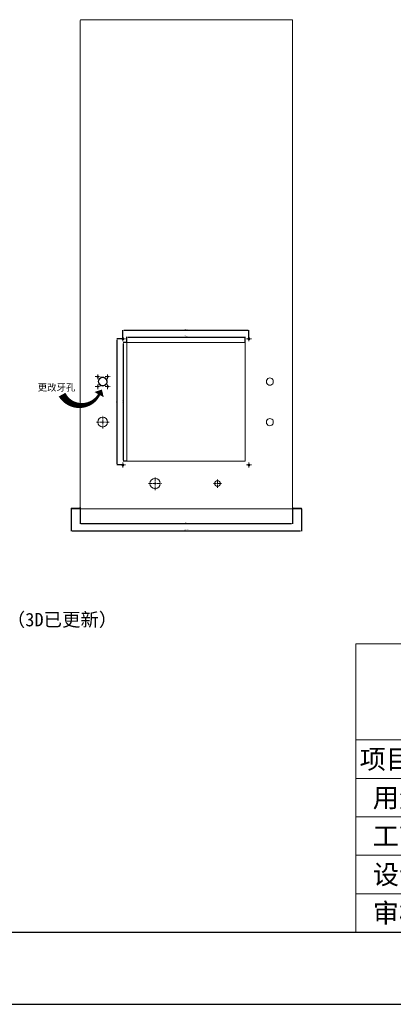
# Model space of a CAD drawing. Header units: millimetres. Extents: x 7284 to 21933, y -3393 to -31.
# Tile 11 of 57: x 9531 to 10361, y -3393 to -1206. Entities that reach past the tile are written whole.
import ezdxf
from ezdxf.enums import TextEntityAlignment as Align

# ---------------------------------------------------------------- set-up
doc = ezdxf.new("R2010")
doc.units = ezdxf.units.MM
doc.header["$PDSIZE"] = -1
doc.linetypes.add('CENTER', pattern=[10.16, 6.35, -1.27, 1.27, -1.27])
doc.linetypes.add('HIDDEN', pattern=[1.905, 1.27, -0.635])
for name, color, linetype in [('1', 7, 'Continuous'), ('60', 7, 'Continuous'), ('细实线层', 7, 'Continuous')]:
    doc.layers.add(name, color=color, linetype=linetype)
for name, color, linetype, lineweight in [('dim', 84, 'Continuous', 9), ('fromat', 7, 'Continuous', 13), ('screw', 33, 'Continuous', 13), ('粗实线层', 7, 'Continuous', 25)]:
    doc.layers.add(name, color=color, linetype=linetype, lineweight=lineweight)
doc.styles.get("Standard").update_dxf_attribs({"font": 'SimSun.ttf'})
doc.styles.add('TXT', font='txt.shx', dxfattribs={"bigfont": 'gbcbig.shx'})
doc.styles.add('yx_tk_cn', font='SimSun.ttf')
doc.dimstyles.new('ISO-25', dxfattribs={"dimtxt": 2.5, "dimasz": 2.5, "dimexe": 1.25, "dimexo": 0.625, "dimtad": 1, "dimtxsty": 'Standard', "dimcen": 2.5, "dimadec": 0, "dimazin": 0, "dimtfac": 1, "dimtmove": 0, "dimatfit": 3, "dimfxl": 0, "dimarcsym": 0})

# ---------------------------------------------------------------- blocks, each defined once
blk = doc.blocks.new('$CAXA_FRAME_13B17AC1$')
at = {"layer": '粗实线层'}
blk.add_line((-138.5, -95), (138.5, -95), dxfattribs=at)
at = {"layer": '细实线层'}
blk.add_line((-148.5, -105), (148.5, -105), dxfattribs=at)
blk = doc.blocks.new('A')
at = {"layer": 'fromat'}
blk.add_line((75, 30), (0, 30), dxfattribs=at)
blk = doc.blocks.new('aa')
at = {"layer": 'fromat'}
for p, q in [((0, 0), (0, 30)), ((75, 0), (75, 30)), ((75, 20), (0, 20)), ((9, 0), (9, 20)), ((28, 0), (28, 20)), ((38, 0), (38, 20)), ((67, 4), (67, 20)), ((67.81, 19.15), (67.81, 16.8)), ((67.81, 19.15), (70.43, 18.63)), ((70.43, 18.63), (70.43, 17.33)), ((70.43, 17.33), (67.81, 16.8)), ((75, 16), (0, 16)), ((59, 4), (59, 16)), ((75, 12), (0, 12)), ((75, 8), (0, 8)), ((0, 0), (0, 4)), ((75, 4), (0, 4)), ((75, 0), (0, 0))]:
    blk.add_line(p, q, dxfattribs=at)
at = {"layer": 'fromat', "color": 1, "linetype": 'CENTER', "ltscale": 0.9}
for p, q in [((73.04, 16.54), (73.04, 19.42)), ((71.6, 17.98), (74.48, 17.98))]:
    blk.add_line(p, q, dxfattribs=at)
at = {"layer": 'fromat', "color": 1, "linetype": 'CENTER', "ltscale": 1.016}
blk.add_line((70.75, 17.98), (67.48, 17.98), dxfattribs=at)
at = {"layer": 'fromat'}
for radius in [1.18, 0.653]:
    blk.add_circle((73.04, 17.98), radius, dxfattribs=at)
at = {"layer": 'dim'}
blk.add_blockref('A', (0, 0), dxfattribs=at)
at = {"layer": 'fromat', "style": 'yx_tk_cn'}
for s, height, p in [('联匠机器人', 5, (38.91, 25.14)), ('项目名', 2, (4.5, 18)), ('零件名', 2, (33, 18)), ('用量', 2, (4.5, 14)), ('材料', 2, (33, 14)), ('单位', 2, (62.5, 14)), ('工艺', 2, (4.5, 10)), ('数量', 2, (62.5, 10)), ('设计', 2, (4.5, 6)), ('日期', 2, (33, 6)), ('张次', 2, (62.5, 6)), ('审核', 2, (4.5, 2)), ('日期', 2, (33.03, 2.01))]:
    blk.add_text(s, height=height, dxfattribs=at).set_placement(p, align=Align.MIDDLE_CENTER)
at = {"layer": 'fromat', "color": 30, "style": 'yx_tk_cn'}
blk.add_text('MM', height=2, dxfattribs=at).set_placement((71, 14), align=Align.MIDDLE_CENTER)
at = {"layer": 'fromat', "style": 'yx_tk_cn', "width": 0.8}
blk.add_text('版次', height=2, dxfattribs=at).set_placement((33, 10), align=Align.MIDDLE_CENTER)
at = {"layer": 'fromat', "color": 30, "style": 'yx_tk_cn'}
for tag, width, p in [('ASSEMBLAGE', 0.7, (19, 18)), ('1X2X3', 0.7, (51.5, 18)), ('1/5', 0.7, (71, 6)), ('D:\\AA.DWG', 0.5, (66.87, 2))]:
    blk.add_attdef(tag, text='', height=2, dxfattribs=dict(at, width=width)).set_placement(p, align=Align.MIDDLE_CENTER)
for tag, p in [('2008000', (19, 14)), ('718', (48, 14)), ('5/1000', (19, 10)), ('A0001', (48, 10)), ('3', (71, 10)), ('YANXIU', (19, 6)), ('2008-07-10', (48, 6))]:
    blk.add_attdef(tag, text='', height=2, dxfattribs=at).set_placement(p, align=Align.MIDDLE_CENTER)
blk = doc.blocks.new('screw_m4_g')
at = {"layer": 'screw', "color": 1, "linetype": 'CENTER', "ltscale": 0.08}
for p, q in [((-2.2, 0), (2.2, 0)), ((0, -2.2), (0, 2.2))]:
    blk.add_line(p, q, dxfattribs=at)
at = {"layer": 'screw', "color": 33, "linetype": 'HIDDEN', "ltscale": 2.032}
blk.add_circle((0, 0), 1.65, dxfattribs=at)
at = {"layer": 'screw', "color": 92, "linetype": 'HIDDEN', "ltscale": 2.032}
blk.add_arc((0, 0), 2, 270, 180, dxfattribs=at)
at = {"layer": 'screw', "color": 6, "style": 'TXT'}
blk.add_text('M4', height=0.8, dxfattribs=at).set_placement((-0.68, -1))
blk = doc.blocks.new('*D48')
at = {"layer": 'Defpoints', "color": 0}
for p in [(9665, -2289.6), (10137, -2289.6), (10137, -2325.5)]:
    blk.add_point(p, dxfattribs=at)
at = {"layer": 'dim', "color": 0, "linetype": 'Continuous', "lineweight": -2}
for p, q in [((9665, -2289.6), (9665, -2326)), ((10137, -2289.6), (10137, -2326)), ((9667, -2325.5), (10135, -2325.5))]:
    blk.add_line(p, q, dxfattribs=at)
at = {"layer": 'dim', "color": 0}
for points in [[(9667, -2325.2), (9667, -2325.8), (9665, -2325.5)], [(10135, -2325.2), (10135, -2325.8), (10137, -2325.5)]]:
    blk.add_solid(points, dxfattribs=at)
at = {"layer": 'dim', "color": 0, "insert": (9901, -2323.8), "char_height": 2.5, "attachment_point": 5}
blk.add_mtext('472', dxfattribs=at)
blk = doc.blocks.new('*D49')
at = {"layer": 'Defpoints', "color": 0}
for p in [(9645.3, -2292.6), (10156.8, -2292.6), (10156.8, -2342)]:
    blk.add_point(p, dxfattribs=at)
at = {"layer": 'dim', "color": 0, "linetype": 'Continuous', "lineweight": -2}
for p, q in [((9645.3, -2292.6), (9645.3, -2342.5)), ((10156.8, -2292.6), (10156.8, -2342.5)), ((9647.3, -2342), (10154.8, -2342))]:
    blk.add_line(p, q, dxfattribs=at)
at = {"layer": 'dim', "color": 0}
for points in [[(9647.3, -2341.7), (9647.3, -2342.4), (9645.3, -2342)], [(10154.8, -2341.7), (10154.8, -2342.4), (10156.8, -2342)]]:
    blk.add_solid(points, dxfattribs=at)
at = {"layer": 'dim', "color": 0, "insert": (9901, -2340.1), "char_height": 2.5, "attachment_point": 5}
blk.add_mtext('511,5', dxfattribs=at)
blk = doc.blocks.new('*D50')
at = {"layer": 'Defpoints', "color": 0}
for p in [(9768.8, -1923.6), (10031.8, -1911.2), (10031.8, -1923.6)]:
    blk.add_point(p, dxfattribs=at)
at = {"layer": 'dim', "color": 0, "linetype": 'Continuous', "lineweight": -2}
for p, q in [((9768.8, -1923.6), (9768.8, -1910.7)), ((9770.8, -1911.2), (10029.8, -1911.2)), ((10031.8, -1923.6), (10031.8, -1910.7))]:
    blk.add_line(p, q, dxfattribs=at)
at = {"layer": 'dim', "color": 0}
for points in [[(9770.8, -1910.8), (9770.8, -1911.5), (9768.8, -1911.2)], [(10029.8, -1910.8), (10029.8, -1911.5), (10031.8, -1911.2)]]:
    blk.add_solid(points, dxfattribs=at)
at = {"layer": 'dim', "color": 0, "insert": (9900.3, -1909.4), "char_height": 2.5, "attachment_point": 5}
blk.add_mtext('263', dxfattribs=at)
blk = doc.blocks.new('*D51')
at = {"layer": 'Defpoints', "color": 0}
for p in [(10040.3, -1896.2), (9760.3, -1915.1), (10040.3, -1915.1)]:
    blk.add_point(p, dxfattribs=at)
at = {"layer": 'dim', "color": 0, "linetype": 'Continuous', "lineweight": -2}
for p, q in [((9760.3, -1915.1), (9760.3, -1895.7)), ((9762.3, -1896.2), (10038.3, -1896.2)), ((10040.3, -1915.1), (10040.3, -1895.7))]:
    blk.add_line(p, q, dxfattribs=at)
at = {"layer": 'dim', "color": 0}
for points in [[(9762.3, -1895.9), (9762.3, -1896.5), (9760.3, -1896.2)], [(10038.3, -1895.9), (10038.3, -1896.5), (10040.3, -1896.2)]]:
    blk.add_solid(points, dxfattribs=at)
at = {"layer": 'dim', "color": 0, "insert": (9900.3, -1894.5), "char_height": 2.5, "attachment_point": 5}
blk.add_mtext('280', dxfattribs=at)
blk = doc.blocks.new('*D52')
at = {"layer": 'Defpoints', "color": 0}
for p in [(9768.8, -1923.6), (9760.9, -2186.6), (9768.8, -2186.6)]:
    blk.add_point(p, dxfattribs=at)
at = {"layer": 'dim', "color": 0, "linetype": 'Continuous', "lineweight": -2}
for p, q in [((9768.8, -1923.6), (9760.4, -1923.6)), ((9760.9, -1925.6), (9760.9, -2184.6)), ((9768.8, -2186.6), (9760.4, -2186.6))]:
    blk.add_line(p, q, dxfattribs=at)
at = {"layer": 'dim', "color": 0}
for points in [[(9760.6, -1925.6), (9761.2, -1925.6), (9760.9, -1923.6)], [(9760.6, -2184.6), (9761.2, -2184.6), (9760.9, -2186.6)]]:
    blk.add_solid(points, dxfattribs=at)
at = {"layer": 'dim', "color": 0, "insert": (9759.2, -2055.1), "char_height": 2.5, "attachment_point": 5, "rotation": 90}
blk.add_mtext('263', dxfattribs=at)
blk = doc.blocks.new('*D53')
at = {"layer": 'Defpoints', "color": 0}
for p in [(9747.5, -1915.1), (9760.3, -1915.1), (9760.3, -2195.1)]:
    blk.add_point(p, dxfattribs=at)
at = {"layer": 'dim', "color": 0, "linetype": 'Continuous', "lineweight": -2}
for p, q in [((9760.3, -1915.1), (9747, -1915.1)), ((9747.5, -2193.1), (9747.5, -1917.1)), ((9760.3, -2195.1), (9747, -2195.1))]:
    blk.add_line(p, q, dxfattribs=at)
at = {"layer": 'dim', "color": 0}
for points in [[(9747.2, -1917.1), (9747.9, -1917.1), (9747.5, -1915.1)], [(9747.2, -2193.1), (9747.9, -2193.1), (9747.5, -2195.1)]]:
    blk.add_solid(points, dxfattribs=at)
at = {"layer": 'dim', "color": 0, "insert": (9745.8, -2055.1), "char_height": 2.5, "attachment_point": 5, "rotation": 90}
blk.add_mtext('280', dxfattribs=at)
blk = doc.blocks.new('screw_m3_g')
at = {"layer": 'screw', "color": 1, "linetype": 'CENTER', "ltscale": 0.06}
for p, q in [((-1.65, 0), (1.65, 0)), ((0, -1.65), (0, 1.65))]:
    blk.add_line(p, q, dxfattribs=at)
at = {"layer": 'screw', "color": 33, "linetype": 'HIDDEN', "ltscale": 1.524}
blk.add_circle((0, 0), 1.25, dxfattribs=at)
at = {"layer": 'screw', "color": 92, "linetype": 'HIDDEN', "ltscale": 1.524}
blk.add_arc((0, 0), 1.5, 270, 180, dxfattribs=at)
at = {"layer": 'screw', "color": 6, "style": 'TXT'}
blk.add_text('M3', height=0.6, dxfattribs=at).set_placement((-0.51, -0.75))

msp = doc.modelspace()

# ---------------------------------------------------------------- linework, layer by layer
at = {"layer": '1', "color": 1, "linetype": 'CENTER', "lineweight": 13}
for p, q in [((9754.762, -1915.149), (9765.762, -1915.149)), ((9760.262, -1920.649), (9760.262, -1909.649)), ((10034.762, -1915.149), (10045.762, -1915.149)), ((10040.262, -1920.649), (10040.262, -1909.649)), ((9698.762, -1999.149), (9709.762, -1999.149)), ((9704.262, -2004.649), (9704.262, -1993.649)), ((9720.762, -1999.149), (9731.762, -1999.149)), ((9726.262, -2004.649), (9726.262, -1993.649)), ((9698.762, -2021.149), (9709.762, -2021.149)), ((9704.262, -2026.649), (9704.262, -2015.649)), ((9720.762, -2021.149), (9731.762, -2021.149)), ((9726.262, -2026.649), (9726.262, -2015.649)), ((9715.262, -2114.149), (9715.262, -2086.149)), ((9701.262, -2100.149), (9729.262, -2100.149)), ((9754.762, -2195.149), (9765.762, -2195.149)), ((9760.262, -2200.649), (9760.262, -2189.649)), ((10034.762, -2195.149), (10045.762, -2195.149)), ((10040.262, -2200.649), (10040.262, -2189.649)), ((9831.512, -2251.149), (9831.512, -2222.149)), ((9970.512, -2245.899), (9970.512, -2227.399)), ((9817.012, -2236.649), (9846.012, -2236.649)), ((9961.262, -2236.649), (9979.762, -2236.649))]:
    msp.add_line(p, q, dxfattribs=at)
at = {"layer": '60', "color": 7, "linetype": 'Continuous', "lineweight": 13}
for p, q in [((9665.012, -1209.754), (9665.012, -1208.449)), ((9665.012, -2292.649), (9665.012, -1210.651)), ((10134.812, -1206.249), (9667.212, -1206.249)), ((10137.012, -1208.449), (10137.012, -1209.754)), ((10137.012, -1210.651), (10137.012, -2292.649)), ((9645.262, -2291.149), (9645.262, -2292.649)), ((10156.762, -2292.649), (10156.762, -2291.149))]:
    msp.add_line(p, q, dxfattribs=at)
at = {"layer": '60', "color": 7, "linetype": 'Continuous', "lineweight": 18}
for p, q in [((9665.012, -1208.449), (9665.012, -1209.742)), ((9665.012, -1210.656), (9665.012, -1209.742)), ((9665.012, -1210.656), (9665.012, -2292.649)), ((9667.212, -1206.249), (9666.512, -1206.249)), ((9666.512, -1206.363), (9666.512, -1206.249)), ((9667.212, -1206.249), (10134.812, -1206.249)), ((10137.012, -1206.249), (10134.812, -1206.249)), ((10136.897, -1207.749), (10137.012, -1207.749)), ((10137.012, -1206.249), (10137.012, -1207.749)), ((10137.012, -1209.742), (10137.012, -1208.449)), ((10137.012, -1209.742), (10137.012, -1210.656)), ((10137.012, -2292.649), (10137.012, -1210.656)), ((9760.262, -1913.299), (9760.262, -1913.149)), ((9762.262, -1915.149), (9762.112, -1915.149)), ((9768.762, -2186.649), (9768.762, -1923.649)), ((9768.762, -1923.649), (10031.762, -1923.649)), ((10031.762, -1923.649), (10031.762, -2186.649)), ((10040.262, -1913.299), (10040.262, -1913.149)), ((10042.262, -1915.149), (10042.112, -1915.149)), ((9714.618, -2001.172), (9714.939, -2000.154)), ((9715.572, -2000.154), (9715.88, -2001.17)), ((10079.262, -2012.933), (10079.262, -2007.365)), ((10094.262, -2012.933), (10094.262, -2007.365)), ((9706.45, -2014.878), (9707.176, -2014.103)), ((9707.809, -2015.195), (9706.767, -2015.426)), ((9723.763, -2015.415), (9722.728, -2015.174)), ((9723.358, -2014.08), (9724.079, -2014.867)), ((10079.262, -2102.933), (10079.262, -2097.365)), ((10094.262, -2102.933), (10094.262, -2097.365)), ((10031.762, -2186.649), (9768.762, -2186.649)), ((9758.762, -2194.066), (9758.762, -2193.826)), ((9762.262, -2195.149), (9762.112, -2195.149)), ((10040.262, -2193.299), (10040.262, -2193.149)), ((10042.262, -2195.149), (10042.112, -2195.149)), ((9645.262, -2291.149), (9660.262, -2291.149)), ((9645.262, -2292.649), (9645.262, -2291.149)), ((9660.262, -2292.649), (9645.262, -2292.649)), ((9663.512, -2291.149), (9660.262, -2291.149)), ((9663.512, -2292.649), (9660.262, -2292.649)), ((9663.512, -2292.649), (9665.012, -2292.649)), ((9667.212, -2292.649), (9665.012, -2292.649)), ((10134.812, -2292.649), (9667.212, -2292.649)), ((10137.012, -2292.649), (10134.812, -2292.649)), ((10141.762, -2291.149), (10138.512, -2291.149)), ((10141.762, -2292.649), (10138.512, -2292.649)), ((10141.762, -2291.149), (10156.762, -2291.149)), ((10156.762, -2292.649), (10141.762, -2292.649)), ((10156.762, -2291.149), (10156.762, -2292.649))]:
    msp.add_line(p, q, dxfattribs=at)
for centre, radius in [((9760.262, -1915.149), 1.65), ((10040.262, -1915.149), 1.65), ((9715.262, -2100.149), 11), ((9760.262, -2195.149), 1.65), ((10040.262, -2195.149), 1.65), ((9831.512, -2236.649), 11.5), ((9970.512, -2236.649), 6.25)]:
    msp.add_circle(centre, radius, dxfattribs=at)
for centre, radius, start, end in [((9667.212, -1208.449), 2.2, 90, 180), ((10134.812, -1208.449), 2.2, 0, 90), ((9760.262, -1915.149), 2, 90, 0), ((9760.262, -1915.149), 1.85, 90, 0), ((10040.262, -1915.149), 2, 90, 0), ((10040.262, -1915.149), 1.85, 90, 0), ((9715.262, -2010.149), 10, 91.848727, 208.221319), ((9715.262, -2010.149), 9, 94.099543, 206.057845), ((9715.262, -2010.149), 10, 331.848727, 88.221319), ((9715.262, -2010.149), 9, 334.099543, 86.057845), ((10086.762, -2010.149), 8, 20.364135, 159.635865), ((9715.262, -2010.149), 10, 211.848727, 328.221319), ((9715.262, -2010.149), 9, 214.099543, 326.057845), ((10086.762, -2010.149), 8, 200.364135, 339.635865), ((10086.762, -2100.149), 8, 20.364135, 159.635865), ((10086.762, -2100.149), 8, 200.364135, 339.635865), ((9760.262, -2195.149), 2, 138.590378, 0), ((9760.262, -2195.149), 1.85, 144.175226, 0), ((10040.262, -2195.149), 2, 90, 0), ((10040.262, -2195.149), 1.85, 90, 0), ((9663.512, -2289.649), 1.5, 270, 0), ((9663.512, -2289.649), 3, 270, 299.999249), ((10138.512, -2289.649), 1.5, 180, 270), ((10138.512, -2289.649), 3, 240.000751, 270)]:
    msp.add_arc(centre, radius, start, end, dxfattribs=at)
for centre, major_axis, start_param, end_param in [((9667.212, -1209.742), (-2.2, 0), 0, 0.2093006), ((9667.212, -1210.656), (-2.188, 0.225), 6.17638907, 6.38568966), ((10134.812, -1209.742), (-2.187, 0.237), 3.04042072, 3.24972132), ((10134.812, -1210.656), (0, 2.2), 4.71238898, 4.92168958)]:
    msp.add_ellipse(centre, major_axis=major_axis, ratio=1, start_param=start_param, end_param=end_param, dxfattribs=at)
at = {"layer": 'dim', "color": 1}
msp.add_lwpolyline([(9713.504, -2027.673, 0, 23.501, 0), (9707.181, -2039.095, 5.222, 16.973, -0.58940439), (9625.011, -2039.095, 16.973, 16.973, -0.58940439)], format="xyseb", dxfattribs=at)

# ---------------------------------------------------------------- block references
at = {"layer": 'dim'}
ref = msp.add_blockref('aa', (10277.546, -3233.318), dxfattribs=dict(at, xscale=21.3548400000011, yscale=21.3548400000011, zscale=21.35484000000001))
ref.add_attrib('3', '/', dxfattribs={"layer": 'fromat', "color": 30, "height": 42.71, "style": 'yx_tk_cn'}).set_placement((11793.739, -3019.769), align=Align.MIDDLE_CENTER)
ref.add_attrib('A0001', '03', dxfattribs={"layer": 'fromat', "color": 30, "height": 42.7097, "style": 'yx_tk_cn'}).set_placement((11302.578, -3019.769), align=Align.MIDDLE_CENTER)
ref.add_attrib('ASSEMBLAGE', 'M530', dxfattribs={"layer": 'fromat', "color": 30, "height": 42.7097, "style": 'yx_tk_cn', "width": 0.7}).set_placement((10683.288, -2848.931), align=Align.MIDDLE_CENTER)
ref.add_attrib('1X2X3', 'M530-大电柜主体', dxfattribs={"layer": 'fromat', "color": 30, "height": 42.7097, "style": 'yx_tk_cn', "width": 0.7}).set_placement((11377.32, -2848.931), align=Align.MIDDLE_CENTER)
ref.add_attrib('D:\\AA.DWG', 'M530板金-2D', dxfattribs={"layer": 'fromat', "color": 30, "height": 42.7097, "style": 'yx_tk_cn', "width": 0.5}).set_placement((11484.094, -3190.608), align=Align.MIDDLE_CENTER)
ref.add_attrib('718', '普通板金', dxfattribs={"layer": 'fromat', "color": 30, "height": 42.7097, "style": 'yx_tk_cn'}).set_placement((11302.578, -2934.35), align=Align.MIDDLE_CENTER)
ref.add_attrib('1/5', '1/5', dxfattribs={"layer": 'fromat', "color": 30, "height": 42.7097, "style": 'yx_tk_cn', "width": 0.7}).set_placement((11793.739, -3105.189), align=Align.MIDDLE_CENTER)
ref.add_attrib('2008-07-10', '2025-04-13', dxfattribs={"layer": 'fromat', "color": 30, "height": 42.7097, "style": 'yx_tk_cn'}).set_placement((11302.578, -3105.189), align=Align.MIDDLE_CENTER)
ref.add_attrib('5/1000', '灰白', dxfattribs={"layer": 'fromat', "color": 30, "height": 42.7097, "style": 'yx_tk_cn'}).set_placement((10683.288, -3019.769), align=Align.MIDDLE_CENTER)
ref.add_attrib('YANXIU', 'JIANG', dxfattribs={"layer": 'fromat', "color": 30, "height": 42.7097, "style": 'yx_tk_cn'}).set_placement((10683.288, -3105.189), align=Align.MIDDLE_CENTER)
ref.add_attrib('2008000', '1', dxfattribs={"layer": 'fromat', "color": 30, "height": 42.71, "style": 'yx_tk_cn'}).set_placement((10683.288, -2934.35), align=Align.MIDDLE_CENTER)
at = {"layer": 'screw'}
for name, p in [('screw_m4_g', (9760.262, -1915.149)), ('screw_m4_g', (10040.262, -1915.149)), ('screw_m3_g', (9704.262, -1999.149)), ('screw_m3_g', (9726.262, -1999.149)), ('screw_m3_g', (9704.262, -2021.149)), ('screw_m3_g', (9726.262, -2021.149)), ('screw_m4_g', (9760.262, -2195.149)), ('screw_m4_g', (10040.262, -2195.149))]:
    msp.add_blockref(name, p, dxfattribs=at)
at = {"layer": '粗实线层', "xscale": 16.01233920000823, "yscale": 16.01233919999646, "zscale": 16.0123392}
msp.add_blockref('$CAXA_FRAME_13B17AC1$', (9661.45, -1712.145), dxfattribs=at)

# ---------------------------------------------------------------- texts
at = {"layer": 'dim', "color": 6, "attachment_point": 1}
for s, insert, char_height, width in [('更改牙孔', (9570.629, -2015.651), 15, 84.68665), ('后期做货合页部分可以让板金厂做为一体，方便装配（3D已更新）', (8560.951, -2523.886), 30, 1288.59957)]:
    msp.add_mtext(s, dxfattribs=dict(at, insert=insert, char_height=char_height, width=width))

# ---------------------------------------------------------------- dimensions: what is measured, and where the dimension line sits
at = {"layer": 'dim'}
for base, p1, p2, picture, middle in [((10040.262, -1896.206), (9760.262, -1915.149), (10040.262, -1915.149), '*D51', (9900.262, -1894.456)), ((10031.762, -1911.168), (9768.762, -1923.649), (10031.762, -1923.649), '*D50', (9900.262, -1909.418)), ((10156.762, -2342.03), (9645.262, -2292.649), (10156.762, -2292.649), '*D49', (9901.012, -2340.071)), ((10137.012, -2325.517), (9665.012, -2289.649), (10137.012, -2289.649), '*D48', (9901.012, -2323.767))]:
    dim = msp.add_linear_dim(base=base, p1=p1, p2=p2, dimstyle='ISO-25', override={"dimasz": 2, "dimexe": 0.49975, "dimexo": 0, "dimgap": 0.49975, "dimadec": 2, "dimazin": 2, "dimtzin": 0, "dimarcsym": 1}, dxfattribs=at)
    dim.commit()
    dim.dimension.update_dxf_attribs({"geometry": picture, "text_midpoint": middle})
for base, p1, p2, picture, middle in [((9747.525, -1915.149), (9760.262, -2195.149), (9760.262, -1915.149), '*D53', (9745.775, -2055.149)), ((9760.909, -2186.649), (9768.762, -1923.649), (9768.762, -2186.649), '*D52', (9759.159, -2055.149))]:
    dim = msp.add_linear_dim(base=base, p1=p1, p2=p2, angle=90, dimstyle='ISO-25', override={"dimasz": 2, "dimexe": 0.49975, "dimexo": 0, "dimgap": 0.49975, "dimadec": 2, "dimazin": 2, "dimtzin": 0, "dimarcsym": 1}, dxfattribs=at)
    dim.commit()
    dim.dimension.update_dxf_attribs({"geometry": picture, "text_midpoint": middle})

doc.saveas('drawing.dxf')
